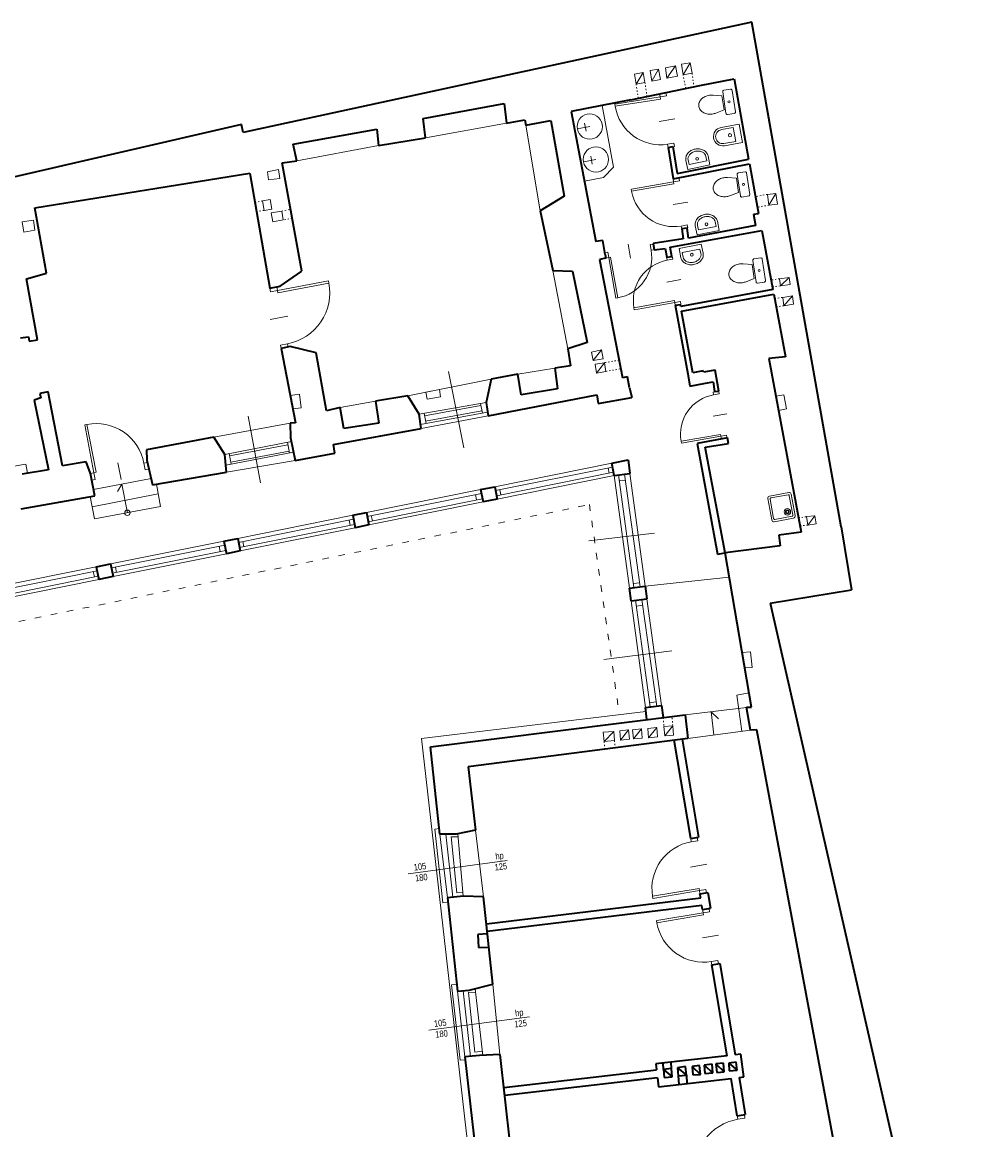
# Model space of a CAD drawing. Header units: centimetres. Extents: x -65222 to -44487, y -149615 to -110728.
# Tile 19 of 98: x -62650 to -60878, y -117871 to -115835. Entities that reach past the tile are written whole.
import ezdxf

# ---------------------------------------------------------------- set-up
doc = ezdxf.new("R2010")
doc.units = ezdxf.units.CM
doc.linetypes.add('ACAD_ISO03W100', pattern=[30, 12, -18])
for name, color, linetype, lineweight in [('arch C', 1, 'Continuous', 13), ('arch drzwi', 1, 'Continuous', 13), ('arch N', 1, 'ACAD_ISO03W100', 13), ('arch P', 7, 'Continuous', 35), ('opis', 31, 'Continuous', 0), ('wyposażenie - kuchnia łazienka', 12, 'Continuous', 0)]:
    doc.layers.add(name, color=color, linetype=linetype, lineweight=lineweight)
doc.styles.get("Standard").update_dxf_attribs({"font": 'ARIALN.TTF'})

# ---------------------------------------------------------------- blocks, each defined once
blk = doc.blocks.new('A$C5C5B553C')
at = {"layer": 'arch drzwi', "color": 0}
for p, q in [((0, 0), (0, -12)), ((6, 0), (0, 0)), ((6, -12), (6, 0)), ((51, 9), (51, -21)), ((96, 0), (96, -12)), ((102, 0), (96, 0)), ((102, -12), (102, 0)), ((0, -12), (6, -12)), ((6, -12), (6, -97.9)), ((6, -12), (10, -12)), ((10, -12), (10, -98)), ((96, -12), (102, -12)), ((10, -98), (6, -98))]:
    blk.add_line(p, q, dxfattribs=at)
blk.add_arc((10, -12), 86, 270, 0.0003, dxfattribs=at)
blk = doc.blocks.new('BIDET')
at = {"layer": 'wyposażenie - kuchnia łazienka'}
for points in [[(-170, 0), (170, 0), (170, 340, 1), (-170, 340)], [(130, 340, 1), (-130, 340), (-130, 120), (130, 120)]]:
    blk.add_lwpolyline(points, format="xyb", close=True, dxfattribs=at)
blk.add_circle((0, 204), 30, dxfattribs=at)
blk = doc.blocks.new('SEDES3')
at = {"layer": 'wyposażenie - kuchnia łazienka'}
blk.add_lwpolyline([(-167, 357), (-131, 200), (131, 200), (167, 357, 0.05824), (175, 425, 0.072039), (163, 508, 0.083339), (129, 578, 0.106661), (71, 631, 0.132138), (0, 650, 0.132138), (-71, 631, 0.106661), (-129, 578, 0.083339), (-163, 508, 0.072039), (-175, 425, 0.05824), (-167, 357)], format="xyb", dxfattribs=at)
blk.add_lwpolyline([(-225, 150, -0.414214), (-200, 175), (200, 175, -0.414214), (225, 150), (225, 25, -0.414214), (200, 0), (-200, 0, -0.414214), (-225, 25)], format="xyb", close=True, dxfattribs=at)
blk.add_circle((0, 88), 19.6, dxfattribs=at)
blk = doc.blocks.new('U_40')
at = {"layer": 'wyposażenie - kuchnia łazienka'}
blk.add_lwpolyline([(0, 0), (-400, 0), (-400, 163, -0.117889), (-385, 224, -0.104524), (-341, 279, -0.089899), (-278, 314, -0.081729), (-200, 327, -0.081729), (-122, 314, -0.089899), (-59, 279, -0.104524), (-15, 224, -0.117889), (0, 163), (0, 0)], format="xyb", dxfattribs=at)
blk.add_lwpolyline([(-40, 80), (-360, 80), (-360, 163, -0.117889), (-350, 206, -0.104524), (-316, 248, -0.089899), (-265, 276, -0.081729), (-200, 287, -0.081729), (-135, 276, -0.089899), (-84, 248, -0.104524), (-50, 206, -0.117889), (-40, 163)], format="xyb", close=True, dxfattribs=at)
blk.add_circle((-200, 150), 25, dxfattribs=at)
blk = doc.blocks.new('B-02')
at = {"layer": 'wyposażenie - kuchnia łazienka', "color": 0}
for points in [[(36, 24), (0, 24, 0.414214), (-4, 20), (-4, -20, 0.414214), (0, -24), (36, -24, 0.414214), (40, -20), (40, 20, 0.414214)], [(36, -18), (36, 18, 0.414214), (34, 20), (2, 20, 0.414214), (0, 18), (0, -18, 0.414214), (2, -20), (34, -20, 0.414214)]]:
    blk.add_lwpolyline(points, format="xyb", close=True, dxfattribs=at)
for radius in [6, 3.5, 2.25]:
    blk.add_circle((9, 10.5), radius, dxfattribs=at)

msp = doc.modelspace()

# ---------------------------------------------------------------- linework, layer by layer
at = {"layer": 'arch C', "color": 1}
for p, q in [((-61495.8, -115923.9), (-61480.1, -115921.4)), ((-61492.7, -115943.1), (-61495.8, -115923.9)), ((-61492.7, -115943.1), (-61480.1, -115921.4)), ((-61480.1, -115921.4), (-61476.5, -115940)), ((-61467.6, -115918.5), (-61448.9, -115915.2)), ((-61464.7, -115937.7), (-61467.6, -115918.5)), ((-61464.7, -115937.7), (-61448.9, -115915.2)), ((-61448.9, -115915.2), (-61445.3, -115933.9)), ((-61437.7, -115912.3), (-61422.3, -115909.6)), ((-61434.9, -115931.9), (-61437.7, -115912.3)), ((-61434.9, -115931.9), (-61422.3, -115909.6)), ((-61422.3, -115909.6), (-61418.5, -115928.7)), ((-61524.4, -115930.4), (-61508.7, -115927.5)), ((-61521.4, -115948.7), (-61524.4, -115930.4)), ((-61521.4, -115948.7), (-61508.7, -115927.5)), ((-61508.7, -115927.5), (-61505.2, -115945.6)), ((-61492.7, -115943.1), (-61476.5, -115940)), ((-61464.7, -115937.7), (-61445.3, -115933.9)), ((-61434.9, -115931.9), (-61418.5, -115928.7)), ((-61521.4, -115948.7), (-61505.2, -115945.6)), ((-61257.7, -116306.6), (-61240.2, -116304)), ((-61257.7, -116306.6), (-61255.9, -116319.5)), ((-61255.9, -116319.5), (-61240.2, -116304)), ((-61240.2, -116304), (-61238.1, -116317)), ((-61238.1, -116317), (-61255.9, -116319.5)), ((-61251.8, -116340.8), (-61233.8, -116337.8)), ((-61251.8, -116340.8), (-61249.5, -116356.1)), ((-61249.5, -116356.1), (-61233.8, -116337.8)), ((-61233.8, -116337.8), (-61231.9, -116353.4)), ((-61231.9, -116353.4), (-61249.5, -116356.1)), ((-61264.4, -116522.7), (-61249.6, -116519.9)), ((-61249.6, -116519.9), (-61244.8, -116545.7)), ((-61259.6, -116548.5), (-61244.8, -116545.7))]:
    msp.add_line(p, q, dxfattribs=at)
at = {"layer": 'arch C'}
for p, q in [((-61908.7, -116047.5), (-61759.9, -116020.7)), ((-61724.3, -116023.9), (-61697.7, -116181.5)), ((-62145.2, -116090), (-61995.1, -116061.4)), ((-62179, -116105.8), (-62199.4, -116110.2)), ((-62176.7, -116122), (-62179, -116105.8)), ((-62199.4, -116110.2), (-62197.3, -116124.6)), ((-62197.3, -116124.6), (-62176.7, -116122)), ((-62194.3, -116161), (-62208.4, -116163.4)), ((-62208.4, -116163.4), (-62205.5, -116180.9)), ((-62191.5, -116178.4), (-62194.3, -116161)), ((-61264.5, -116149.6), (-61279.9, -116151.5)), ((-61279.9, -116151.5), (-61277.1, -116171.2)), ((-61264.5, -116149.6), (-61277.1, -116171.2)), ((-61261.6, -116169.4), (-61264.5, -116149.6)), ((-62205.5, -116180.9), (-62191.5, -116178.4)), ((-62192.7, -116185.6), (-62173.1, -116182.1)), ((-62189.6, -116202.1), (-62192.7, -116185.6)), ((-62173.1, -116182.1), (-62170.1, -116198.4)), ((-61277.1, -116171.2), (-61261.6, -116169.4)), ((-62629.5, -116199), (-62650.2, -116202)), ((-62650.2, -116202), (-62647.2, -116221)), ((-62626.8, -116217.4), (-62629.5, -116199)), ((-62170.1, -116198.4), (-62189.6, -116202.1)), ((-62647.2, -116221), (-62626.8, -116217.4)), ((-61674.5, -116291.7), (-61646.8, -116435.4)), ((-61584.9, -116437.1), (-61603.3, -116441.4)), ((-61603.3, -116441.4), (-61600.5, -116456.7)), ((-61600.5, -116456.7), (-61584.9, -116437.1)), ((-61600.5, -116456.7), (-61582.1, -116453.7)), ((-61582.1, -116453.7), (-61584.9, -116437.1)), ((-61738.6, -116482.2), (-61671, -116470.7)), ((-61579.8, -116461), (-61596.8, -116463.9)), ((-61596.8, -116463.9), (-61594.1, -116480)), ((-61594.1, -116480), (-61579.8, -116461)), ((-61576.9, -116476.9), (-61579.8, -116461)), ((-61940.9, -116521.9), (-61788.1, -116491)), ((-61866.1, -116477.1), (-61838.3, -116617.6)), ((-61594.1, -116480), (-61576.9, -116476.9)), ((-61908.2, -116515.3), (-61905.6, -116528.2)), ((-61883, -116510.2), (-61908.1, -116515.3)), ((-61881, -116523.4), (-61883, -116510.2)), ((-62157.4, -116521), (-62140.5, -116518.5)), ((-62140.5, -116518.5), (-62137.3, -116543.7)), ((-62065.4, -116543.4), (-62000.4, -116531.6)), ((-61920.5, -116555.7), (-61797.4, -116534.2)), ((-61905.6, -116528.2), (-61881, -116523.4)), ((-62137.3, -116543.7), (-62152.5, -116545.7)), ((-61917.8, -116574.4), (-61794.6, -116551.7)), ((-61911.1, -116554.1), (-61907.7, -116572.5)), ((-61910.3, -116558.4), (-61806.7, -116539.4)), ((-61908.4, -116568.6), (-61804.8, -116549.6)), ((-61807.3, -116535.9), (-61804.1, -116553.5)), ((-62297.9, -116598.1), (-62157.7, -116572.3)), ((-62234.8, -116559.2), (-62212.2, -116681.6)), ((-61916.7, -116582), (-61793.5, -116558.5)), ((-62277.5, -116629.4), (-62155.3, -116605.8)), ((-62268.9, -116632.3), (-62161.6, -116611.7)), ((-62162.5, -116607.2), (-62158.7, -116627)), ((-62275.8, -116649.5), (-62151.2, -116625.6)), ((-62269.8, -116627.9), (-62266, -116647.6)), ((-62266.7, -116643.9), (-62159.4, -116623.3)), ((-62802.5, -116674.6), (-62643.4, -116647.2)), ((-62643.4, -116647.2), (-62640.5, -116664.3)), ((-62274.8, -116661.9), (-62148, -116641)), ((-61781.4, -116689), (-61566.1, -116645.8)), ((-61564.7, -116652.9), (-61780, -116696.2)), ((-61572.6, -116654.4), (-61570.7, -116663.9)), ((-62518.9, -116694), (-62413.3, -116673.9)), ((-61778.1, -116705.7), (-61562.8, -116662.3)), ((-61561.6, -116668.4), (-61776.9, -116711.8)), ((-61561.6, -116668.4), (-61533.8, -116875.5)), ((-61525.5, -116874.4), (-61553.6, -116667.3)), ((-61552.1, -116678.1), (-61541.5, -116676.6)), ((-61543, -116665.8), (-61514.2, -116872.8)), ((-61504.7, -116871.5), (-61532.8, -116664.5)), ((-62466.8, -116684.1), (-62475.2, -116697.5)), ((-62456.8, -116736.8), (-62466.8, -116684.1)), ((-62396.2, -116725.6), (-62403.4, -116684.3)), ((-62017.2, -116736.4), (-61807.3, -116694.2)), ((-61772.1, -116694.6), (-61770.1, -116704.1)), ((-62525, -116707.1), (-62517.5, -116748)), ((-62521.5, -116725.8), (-62400.3, -116702)), ((-61805.9, -116701.4), (-62015.8, -116743.6)), ((-62013.8, -116753.3), (-61804, -116711)), ((-61802.8, -116717), (-62012.6, -116759.3)), ((-61816.7, -116703.5), (-61814.8, -116713.1)), ((-62517.5, -116748), (-62396.2, -116725.6)), ((-62254, -116784), (-62042.4, -116741.5)), ((-62040.9, -116748.6), (-62252.6, -116791.2)), ((-62250.6, -116801), (-62039, -116758.3)), ((-62048.9, -116750.2), (-62046.9, -116759.9)), ((-62008.4, -116742.1), (-62006.4, -116751.8)), ((-61207.8, -116744), (-61192.9, -116742.2)), ((-61207.8, -116744), (-61205.6, -116759.5)), ((-61205.6, -116759.5), (-61192.9, -116742.2)), ((-61190.5, -116757.4), (-61205.6, -116759.5)), ((-61192.9, -116742.2), (-61190.5, -116757.4)), ((-62037.8, -116764.4), (-62249.4, -116807)), ((-61608.2, -116788.2), (-61487.4, -116774.2)), ((-62487.8, -116831), (-62279.4, -116789.1)), ((-62277.9, -116796.3), (-62486.3, -116838.2)), ((-62287.8, -116798.3), (-62285.9, -116808.1)), ((-62244.6, -116789.6), (-62242.6, -116799.4)), ((-62484.3, -116848.1), (-62275.9, -116806.1)), ((-62274.7, -116812.1), (-62483.1, -116854.1)), ((-62720.4, -116877.7), (-62514, -116836.2)), ((-62478.6, -116836.6), (-62476.6, -116846.6)), ((-62512.5, -116843.5), (-62718.9, -116885)), ((-62716.9, -116895), (-62510.5, -116853.4)), ((-62509.3, -116859.4), (-62715.7, -116901)), ((-62519.5, -116844.9), (-62517.5, -116854.8)), ((-61504.7, -116871.5), (-61350.1, -116855.3)), ((-61526.5, -116866.9), (-61515.2, -116865.4)), ((-61530.7, -116898.8), (-61504.4, -117095.1)), ((-61495.7, -117093.9), (-61522.4, -116897.7)), ((-61510.9, -116896.2), (-61483.6, -117092.3)), ((-61474.9, -117091.1), (-61501.5, -116894.9)), ((-61520.9, -116908.3), (-61509.5, -116906.8)), ((-61580.9, -117006.8), (-61455.7, -116990.6)), ((-61326.3, -116993.6), (-61311.3, -116992.3)), ((-61311.3, -116992.3), (-61308, -117021.1)), ((-61308, -117021.1), (-61321.4, -117022.2)), ((-61496.8, -117086.1), (-61484.7, -117084.4)), ((-61336.1, -117072), (-61313.4, -117068.1)), ((-61326.8, -117138.6), (-61336.1, -117072)), ((-61503.4, -117102.2), (-61916, -117151.6)), ((-61431.5, -117108.4), (-61318.3, -117095)), ((-61378.3, -117145.3), (-61383.3, -117102.7)), ((-61383.3, -117102.7), (-61370, -117115.6)), ((-61582, -117140), (-61562.4, -117138.7)), ((-61580.2, -117157.5), (-61582, -117140)), ((-61580.2, -117157.5), (-61562.4, -117138.7)), ((-61562.4, -117138.7), (-61561.1, -117155.6)), ((-61535.3, -117136), (-61551.6, -117137.8)), ((-61551.6, -117137.8), (-61550.1, -117154.8)), ((-61535.3, -117136), (-61550.1, -117154.8)), ((-61533.7, -117153.4), (-61535.3, -117136)), ((-61511.6, -117133.9), (-61527.9, -117135.7)), ((-61527.9, -117135.7), (-61526.3, -117152.7)), ((-61511.6, -117133.9), (-61526.3, -117152.7)), ((-61510, -117151.3), (-61511.6, -117133.9)), ((-61483.6, -117131.6), (-61500, -117133.4)), ((-61500, -117133.4), (-61498.4, -117150.4)), ((-61483.6, -117131.6), (-61498.4, -117150.4)), ((-61482.1, -117149), (-61483.6, -117131.6)), ((-61454, -117128.3), (-61470.3, -117130.1)), ((-61470.3, -117130.1), (-61468.7, -117147.1)), ((-61454, -117128.3), (-61468.7, -117147.1)), ((-61468.7, -117147.1), (-61452.4, -117145.8)), ((-61452.4, -117145.8), (-61454, -117128.3)), ((-61426.4, -117151.6), (-61311.2, -117136.5)), ((-61916, -117151.6), (-61775.3, -118390.2)), ((-61561.1, -117155.6), (-61580.2, -117157.5)), ((-61550.1, -117154.8), (-61533.7, -117153.4)), ((-61526.3, -117152.7), (-61510, -117151.3)), ((-61498.4, -117150.4), (-61482.1, -117149)), ((-61883.5, -117317.5), (-61891.6, -117318.6)), ((-61891.6, -117318.6), (-61876.5, -117453.8)), ((-61868.3, -117444.9), (-61882.5, -117327.7)), ((-61871.3, -117327.7), (-61858.7, -117443.8)), ((-61839.6, -117441.8), (-61848.9, -117327)), ((-61801.8, -117443.1), (-61816.5, -117320.3)), ((-61848.5, -117332.5), (-61861.5, -117332.7)), ((-61861.5, -117332.7), (-61850.8, -117435.6)), ((-61940.4, -117400.6), (-61758.6, -117375.9)), ((-61850.8, -117435.6), (-61840.2, -117434.8)), ((-61876.5, -117453.8), (-61867.5, -117452.8)), ((-61851.1, -117603.7), (-61860.7, -117604.7)), ((-61860.7, -117604.7), (-61844.8, -117743.5)), ((-61803, -117734.6), (-61817.4, -117612)), ((-61785.1, -117603.5), (-61771.7, -117732.6)), ((-61836.3, -117737.4), (-61849.8, -117616.4)), ((-61839.2, -117615.6), (-61825.8, -117736.5)), ((-61816.6, -117618.3), (-61829.8, -117618.9)), ((-61829.8, -117618.9), (-61818, -117728.4)), ((-61902.4, -117687.9), (-61717.5, -117663.8)), ((-61818, -117728.4), (-61804, -117726.7)), ((-61844.8, -117743.5), (-61835.7, -117742.4))]:
    msp.add_line(p, q, dxfattribs=at)
msp.add_circle((-62456.8, -116736.8), 5, dxfattribs=at)
at = {"layer": 'arch N', "linetype": 'ACAD_ISO03W100', "ltscale": 0.2}
for p, q in [((-61430.1, -115956.7), (-61434.9, -115931.9)), ((-61418.5, -115928.7), (-61415, -115953.6)), ((-61517.5, -115974.6), (-61521.4, -115948.7)), ((-61505.2, -115945.6), (-61501.3, -115971.3)), ((-62222.5, -116165.9), (-62208.3, -116163.5)), ((-61279.9, -116151.5), (-61302, -116155.5)), ((-62205.5, -116180.9), (-62219.4, -116183.3)), ((-62173.1, -116182.1), (-62156.7, -116179.1)), ((-61277.1, -116171.2), (-61298.4, -116175.1)), ((-62153.8, -116195.4), (-62170.1, -116198.4)), ((-61257.7, -116306.6), (-61273.2, -116308.9)), ((-61270.8, -116321.6), (-61255.9, -116319.5)), ((-61266.8, -116343.3), (-61251.8, -116340.8)), ((-61264, -116358.3), (-61249.5, -116356.1)), ((-61552.6, -116456.3), (-61579.8, -116461)), ((-61576.9, -116476.9), (-61549.5, -116472)), ((-61222.9, -116746.1), (-61207.8, -116744)), ((-61205.6, -116759.5), (-61220.2, -116761.1)), ((-61471.8, -117113.5), (-61470.3, -117130.1)), ((-61454, -117128.3), (-61455.5, -117111.4)), ((-61580.2, -117157.5), (-61578.8, -117171.3)), ((-61561.1, -117155.6), (-61560.1, -117168.9))]:
    msp.add_line(p, q, dxfattribs=at)
at = {"layer": 'arch N', "linetype": 'ACAD_ISO03W100'}
for p, q in [((-63185.3, -117045), (-61607.3, -116721.7)), ((-61607.3, -116721.7), (-61552.2, -117108))]:
    msp.add_line(p, q, dxfattribs=at)
at = {"layer": 'arch P'}
for p, q in [((-61308.9, -115834.8), (-62244.1, -116037.9)), ((-61144.1, -116762.8), (-61308.9, -115834.8)), ((-61404.2, -115951.4), (-61341.3, -115939.3)), ((-61341.3, -115939.3), (-61314.5, -116086.5)), ((-61531.4, -115977.5), (-61404.2, -115951.4)), ((-61913.2, -116012.1), (-61763.8, -115984.4)), ((-61763.8, -115984.4), (-61759.9, -116020.7)), ((-61531.4, -115977.5), (-61640.9, -115998.8)), ((-61640.9, -115998.8), (-61595.3, -116238.2)), ((-62246.9, -116022.9), (-62891.1, -116171.9)), ((-62244.1, -116037.9), (-62246.9, -116022.9)), ((-61908.7, -116047.5), (-61913.2, -116012.1)), ((-61759.9, -116020.7), (-61725.8, -116014.5)), ((-61725.8, -116014.5), (-61724.3, -116023.9)), ((-61724.3, -116023.9), (-61678, -116015.3)), ((-61678, -116015.3), (-61653.4, -116154.9)), ((-62152, -116058.9), (-61998, -116031.5)), ((-61998, -116031.5), (-61995.1, -116061.4)), ((-62145.2, -116090), (-62152, -116058.9)), ((-61995.1, -116061.4), (-61908.7, -116047.5)), ((-61462.6, -116065.1), (-61454, -116063.7)), ((-61462.6, -116065.1), (-61453.5, -116122.8)), ((-61454, -116063.7), (-61446.2, -116113.2)), ((-61446.2, -116113.2), (-61314.5, -116086.5)), ((-62172.3, -116093.4), (-62145.2, -116090)), ((-62136.1, -116292.6), (-62172.3, -116093.4)), ((-61453.5, -116122.8), (-61313, -116095.1)), ((-61313, -116095.1), (-61296.3, -116186.7)), ((-62626.9, -116176.1), (-62231.7, -116112.4)), ((-62231.7, -116112.4), (-62195.1, -116323.9)), ((-61653.4, -116154.9), (-61697.7, -116181.5)), ((-62605.7, -116296.2), (-62626.9, -116176.1)), ((-61697.7, -116181.5), (-61674.5, -116291.7)), ((-61305.3, -116188), (-61296.3, -116186.7)), ((-61305.3, -116188), (-61302.1, -116208.7)), ((-61302.1, -116208.7), (-61425.2, -116231.7)), ((-61459, -116248.4), (-61290, -116217.9)), ((-61427.6, -116213.6), (-61437.3, -116215)), ((-61437.3, -116215), (-61434.6, -116233.3)), ((-61425.2, -116231.7), (-61427.6, -116213.6)), ((-61290, -116217.9), (-61269.9, -116326.6)), ((-61582.4, -116236.3), (-61595.3, -116238.2)), ((-61578.3, -116261.7), (-61582.4, -116236.3)), ((-61434.6, -116233.3), (-61489.9, -116242)), ((-61489.9, -116242), (-61488.5, -116253.7)), ((-61455.9, -116265.4), (-61459, -116248.4)), ((-61577, -116268.7), (-61588.7, -116271)), ((-61588.7, -116271), (-61546.3, -116488.7)), ((-61578.3, -116261.7), (-61577, -116268.7)), ((-61488.5, -116253.7), (-61468.2, -116250.9)), ((-61468.2, -116250.9), (-61465.2, -116267.1)), ((-61465.2, -116267.1), (-61455.9, -116265.4)), ((-62642, -116306.6), (-62605.7, -116296.2)), ((-62622, -116418.7), (-62642, -116306.6)), ((-62175.9, -116320.4), (-62136.1, -116292.6)), ((-61674.5, -116291.7), (-61638.4, -116292.7)), ((-61638.4, -116292.7), (-61611.4, -116423.6)), ((-62195.1, -116323.9), (-62175.9, -116320.4)), ((-61269.9, -116326.6), (-61439.3, -116357.3)), ((-61437.7, -116366.4), (-61268.3, -116335)), ((-61268.3, -116335), (-61247, -116449.9)), ((-61449.3, -116355.4), (-61439.9, -116353.8)), ((-61449.3, -116355.4), (-61426.5, -116481.3)), ((-61439.3, -116357.3), (-61439.9, -116353.8)), ((-61417.2, -116479.5), (-61437.7, -116366.4)), ((-62653.4, -116415.4), (-62638.6, -116413.6)), ((-62638.6, -116413.6), (-62637.2, -116421.4)), ((-62637.2, -116421.4), (-62622, -116418.7)), ((-62157.2, -116431.3), (-62174.3, -116435)), ((-62109.4, -116442.5), (-62157.2, -116431.3)), ((-61611.4, -116423.6), (-61646.8, -116435.4)), ((-62174.3, -116435), (-62147.5, -116571.3)), ((-62090.6, -116549.3), (-62109.4, -116442.5)), ((-61646.8, -116435.4), (-61641.9, -116466.5)), ((-61247, -116449.9), (-61277.3, -116453.2)), ((-61277.3, -116453.2), (-61222.9, -116746.1)), ((-61641.9, -116466.5), (-61671, -116470.7)), ((-61671, -116470.7), (-61666.2, -116508.8)), ((-61376.1, -116474.4), (-61397.7, -116478.3)), ((-61369.6, -116513.2), (-61376.1, -116474.4)), ((-61788.1, -116491), (-61797.4, -116534.2)), ((-61738.6, -116482.2), (-61788.1, -116491)), ((-61732.7, -116520.1), (-61738.6, -116482.2)), ((-61537, -116486.8), (-61546.3, -116488.7)), ((-61533.4, -116507.2), (-61537, -116486.8)), ((-61426.5, -116481.3), (-61422.4, -116503.8)), ((-61398.2, -116475.8), (-61417.2, -116479.5)), ((-61397.7, -116478.3), (-61398.2, -116475.8)), ((-62602.4, -116514.7), (-62617.7, -116517.7)), ((-62576.1, -116650.7), (-62602.4, -116514.7)), ((-61666.2, -116508.8), (-61732.7, -116520.1)), ((-61533.4, -116507.2), (-61529.5, -116525.1)), ((-61422.4, -116503.8), (-61394, -116498.6)), ((-61394, -116498.6), (-61379.9, -116496.1)), ((-61379.9, -116496.1), (-61377, -116514)), ((-61377, -116514), (-61369.6, -116513.2)), ((-62615.9, -116525.7), (-62628, -116529.9)), ((-62628, -116529.9), (-62601.8, -116657.8)), ((-62617.7, -116517.7), (-62615.9, -116525.7)), ((-61940.9, -116521.9), (-62000.4, -116531.6)), ((-62000.4, -116531.6), (-61994.5, -116571.8)), ((-61920.5, -116555.7), (-61940.9, -116521.9)), ((-61797.4, -116534.2), (-61793.5, -116558.5)), ((-61793.5, -116558.5), (-61593.8, -116519.9)), ((-61593.8, -116519.9), (-61591.4, -116535.9)), ((-61591.4, -116535.9), (-61529.5, -116525.1)), ((-62065.4, -116543.4), (-62090.6, -116549.3)), ((-62058.9, -116582), (-62065.4, -116543.4)), ((-61916.7, -116582), (-61920.5, -116555.7)), ((-62147.5, -116571.3), (-62157.7, -116572.3)), ((-62157.7, -116572.3), (-62156.6, -116599.1)), ((-61994.5, -116571.8), (-62058.9, -116582)), ((-62077.7, -116611.5), (-61916.7, -116582)), ((-62297.9, -116598.1), (-62421.9, -116621.2)), ((-62277.5, -116629.4), (-62297.9, -116598.1)), ((-62156.6, -116599.1), (-62148, -116641)), ((-62075.6, -116627), (-62077.7, -116611.5)), ((-61353.4, -116599.1), (-61409, -116609.4)), ((-61409, -116609.4), (-61371.7, -116812.8)), ((-61394.4, -116616.4), (-61351.8, -116609.4)), ((-61357.8, -116810.3), (-61394.4, -116616.4)), ((-61351.8, -116609.4), (-61353.4, -116599.1)), ((-62421.9, -116621.2), (-62421.3, -116640)), ((-62274.8, -116661.9), (-62277.5, -116629.4)), ((-62148, -116641), (-62075.6, -116627)), ((-62601.8, -116657.8), (-62650.4, -116666)), ((-62532.6, -116643.1), (-62576.1, -116650.7)), ((-62524.6, -116664.5), (-62532.6, -116643.1)), ((-62421.3, -116640), (-62410.6, -116685.5)), ((-61566.1, -116645.8), (-61536.1, -116639.8)), ((-61561.6, -116668.4), (-61566.1, -116645.8)), ((-61536.1, -116639.8), (-61532.8, -116664.5)), ((-62516.6, -116705.6), (-62524.6, -116664.5)), ((-62410.6, -116685.5), (-62274.8, -116661.9)), ((-61561.6, -116668.4), (-61532.8, -116664.5)), ((-61807.3, -116694.2), (-61781.4, -116689)), ((-61807.3, -116694.2), (-61802.8, -116717)), ((-61781.4, -116689), (-61776.9, -116711.8)), ((-62652.3, -116729.9), (-62516.6, -116705.6)), ((-61776.9, -116711.8), (-61802.8, -116717)), ((-62042.4, -116741.5), (-62017.2, -116736.4)), ((-62017.2, -116736.4), (-62012.6, -116759.3)), ((-62042.4, -116741.5), (-62037.8, -116764.4)), ((-62012.6, -116759.3), (-62037.8, -116764.4)), ((-61222.9, -116746.1), (-61218, -116772.5)), ((-61218, -116772.5), (-61258.9, -116777.9)), ((-61258.9, -116777.9), (-61256.4, -116797.6)), ((-61144.1, -116762.8), (-61125.2, -116878.5)), ((-62279.4, -116789.1), (-62254, -116784)), ((-62279.4, -116789.1), (-62274.7, -116812.1)), ((-62254, -116784), (-62249.4, -116807)), ((-61256.4, -116797.6), (-61357.8, -116810.3)), ((-62249.4, -116807), (-62274.7, -116812.1)), ((-61371.7, -116812.8), (-61357.9, -116810.3)), ((-61309, -117094), (-61357.9, -116810.3)), ((-62514, -116836.2), (-62487.8, -116831)), ((-62514, -116836.2), (-62509.3, -116859.4)), ((-62487.8, -116831), (-62483.1, -116854.1)), ((-62483.1, -116854.1), (-62509.3, -116859.4)), ((-61533.8, -116875.5), (-61504.7, -116871.5)), ((-61530.7, -116898.8), (-61533.8, -116875.5)), ((-61504.7, -116871.5), (-61501.5, -116894.9)), ((-61275.1, -116903), (-61125.2, -116878.5)), ((-61530.7, -116898.8), (-61501.5, -116894.9)), ((-61275.1, -116903), (-60878.3, -118644.7)), ((-61504.4, -117095.1), (-61474.9, -117091.1)), ((-61501.4, -117117.2), (-61504.4, -117095.1)), ((-61474.9, -117091.1), (-61471.8, -117113.5)), ((-61318.4, -117094.5), (-61309, -117094)), ((-61311.2, -117136.5), (-61318.4, -117094.5)), ((-61899.7, -117167), (-61431.5, -117108.4)), ((-61431.5, -117108.4), (-61426.4, -117151.6)), ((-61299.6, -117136), (-61311.2, -117136.5)), ((-61075.6, -118333.1), (-61299.6, -117136)), ((-61882.5, -117327.7), (-61899.7, -117167)), ((-61426.4, -117151.6), (-61830.2, -117203.7)), ((-61421, -117336), (-61451.5, -117154.9)), ((-61436.8, -117153), (-61406.4, -117333.5)), ((-61830.2, -117203.7), (-61816.5, -117320.3)), ((-61852.4, -117327.8), (-61882.5, -117327.7)), ((-61816.5, -117320.3), (-61852.4, -117327.8)), ((-61421, -117336), (-61406.4, -117333.5)), ((-61839.6, -117441.8), (-61868.3, -117444.9)), ((-61868.3, -117444.9), (-61849.8, -117616.4)), ((-61801.8, -117443.1), (-61839.6, -117441.8)), ((-61785.1, -117603.5), (-61801.8, -117443.1)), ((-61796.7, -117492.5), (-61402.7, -117445)), ((-61404, -117437.5), (-61389.3, -117435)), ((-61402.7, -117445), (-61404, -117437.5)), ((-61389.3, -117435), (-61384.5, -117464)), ((-61400.3, -117459), (-61795.2, -117507)), ((-61399.1, -117466.4), (-61400.3, -117459)), ((-61399.1, -117466.4), (-61384.5, -117464)), ((-61794.8, -117511.2), (-61812.6, -117512.3)), ((-61812.6, -117512.3), (-61811, -117536.3)), ((-61811, -117536.3), (-61792.2, -117535.3)), ((-61382, -117567.9), (-61367.4, -117565.4)), ((-61354, -117735.1), (-61382, -117567.9)), ((-61367.4, -117565.4), (-61339.2, -117733.3)), ((-61849.8, -117616.4), (-61828.6, -117614.9)), ((-61828.6, -117614.9), (-61785.1, -117603.5)), ((-61809.6, -117735), (-61836.3, -117737.4)), ((-61836.3, -117737.4), (-61816.5, -117909.9)), ((-61771.6, -117732.6), (-61809.6, -117735)), ((-61752.8, -117897.4), (-61771.6, -117732.6)), ((-61354, -117735.1), (-61485.1, -117750.3)), ((-61328.6, -117732.1), (-61339.2, -117733.3)), ((-61323.4, -117774), (-61328.6, -117732.1)), ((-61485.1, -117750.3), (-61483.9, -117760.9)), ((-61471.1, -117760.5), (-61471.6, -117748.8)), ((-61456.1, -117758.9), (-61457, -117747)), ((-61430.5, -117755.2), (-61445.1, -117757.5)), ((-61445.1, -117757.5), (-61443.9, -117772.2)), ((-61445.1, -117757.5), (-61428.9, -117770.9)), ((-61428.9, -117770.9), (-61430.5, -117755.2)), ((-61404.8, -117753.2), (-61418.5, -117754.9)), ((-61418.5, -117754.9), (-61417.4, -117770.1)), ((-61418.5, -117754.9), (-61403.2, -117769.6)), ((-61403.2, -117769.6), (-61404.8, -117753.2)), ((-61381.7, -117750.5), (-61396.3, -117752.7)), ((-61396.3, -117752.7), (-61395, -117768)), ((-61396.3, -117752.7), (-61380.4, -117766.8)), ((-61380.4, -117766.8), (-61381.7, -117750.5)), ((-61360.6, -117748.7), (-61374.7, -117750.3)), ((-61374.7, -117750.3), (-61373.2, -117765.7)), ((-61374.7, -117750.3), (-61359.6, -117764.6)), ((-61359.6, -117764.6), (-61360.6, -117748.7)), ((-61337.5, -117746.8), (-61351.2, -117748.6)), ((-61351.2, -117748.6), (-61350.2, -117763.1)), ((-61351.2, -117748.6), (-61335.8, -117761.9)), ((-61335.8, -117761.9), (-61337.5, -117746.8)), ((-61764.7, -117793.5), (-61483.9, -117760.9)), ((-61482.1, -117775.9), (-61763, -117808)), ((-61482.1, -117775.9), (-61480.2, -117792.3)), ((-61480.2, -117792.3), (-61346.9, -117776.8)), ((-61456.1, -117758.9), (-61471.1, -117760.5)), ((-61471.1, -117760.5), (-61469.8, -117775)), ((-61471.1, -117760.5), (-61455, -117774.2)), ((-61469.8, -117775), (-61455, -117774.2)), ((-61455, -117774.2), (-61456.1, -117758.9)), ((-61443.9, -117772.2), (-61428.9, -117770.9)), ((-61443.9, -117772.2), (-61442.9, -117787.9)), ((-61428.9, -117770.9), (-61428.1, -117786.2)), ((-61417.4, -117770.1), (-61403.2, -117769.6)), ((-61395, -117768), (-61380.4, -117766.8)), ((-61373.2, -117765.7), (-61359.6, -117764.6)), ((-61350.2, -117763.1), (-61335.8, -117761.9)), ((-61335.4, -117845.5), (-61346.9, -117776.8)), ((-61332.1, -117775.1), (-61323.4, -117774)), ((-61332.1, -117775.1), (-61320.7, -117843)), ((-61335.4, -117845.5), (-61320.7, -117843))]:
    msp.add_line(p, q, dxfattribs=at)
at = {"layer": 'wyposażenie - kuchnia łazienka'}
for p, q in [((-61584.1, -115987.8), (-61563.2, -116101.6)), ((-61616.2, -116020.6), (-61613.4, -116035.5)), ((-61606.7, -116026.8), (-61629.5, -116031.1)), ((-61595.3, -116087.2), (-61618.1, -116091.5)), ((-61604.8, -116081), (-61602, -116095.9)), ((-61563.2, -116101.6), (-61581.6, -116120.2)), ((-61581.6, -116120.2), (-61616.5, -116126.9))]:
    msp.add_line(p, q, dxfattribs=at)
for centre in [(-61606.7, -116026.8), (-61595.3, -116087.2)]:
    msp.add_circle(centre, 23.2, dxfattribs=at)

# ---------------------------------------------------------------- block references
at = {"layer": 'arch drzwi', "linetype": 'Continuous'}
for p, xscale, yscale, zscale, rotation in [((-61466.6, -115964.7), 0.9778562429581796, 0.9778562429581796, 0.9778562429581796, 278.9784789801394), ((-61442.6, -116120.9), 0.9180536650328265, 0.9180536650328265, 0.9180536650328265, 279.9213835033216), ((-61578.8, -116258.3), 0.8798206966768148, 0.8798206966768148, 0.8798206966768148, 9.921383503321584), ((-61438.9, -116353.6), -0.8798206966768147, 0.8798206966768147, 0.8798206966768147, 280.2523197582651), ((-62195.1, -116323.9), -1.108369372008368, 1.108369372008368, 1.108369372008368, 100.7912635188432), ((-61354.5, -116599.3), -0.8572052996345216, 0.8572052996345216, 0.8572052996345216, 279.9213835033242), ((-62522.3, -116676.7), -1.043171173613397, 1.043171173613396, 1.043171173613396, 190.7912635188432), ((-61392, -117435.4), -1.008532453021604, 1.008532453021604, 1.008532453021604, 279.5392364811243), ((-61387.2, -117464.4), 1.008532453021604, 1.008532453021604, 1.008532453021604, 279.5392364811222), ((-61303.7, -117954.1), -1.102241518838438, 1.102241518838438, 1.102241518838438, 279.5392364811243)]:
    msp.add_blockref('A$C5C5B553C', p, dxfattribs=dict(at, xscale=xscale, yscale=yscale, zscale=zscale, rotation=rotation))
at = {"layer": 'wyposażenie - kuchnia łazienka'}
for name, p, xscale, yscale, zscale, rotation in [('SEDES3', (-61341.9, -115980), 0.09999999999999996, 0.09999999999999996, 0.09999999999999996, 98.66490968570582), ('BIDET', (-61328.7, -116039.1), 0.1, 0.1, 0.1, 100.2963608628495), ('U_40', (-61385.8, -116097.3), 0.104, 0.104, 0.104, 11.43511289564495), ('SEDES3', (-61315.3, -116131.8), 0.09999999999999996, 0.09999999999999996, 0.09999999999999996, 98.66490968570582), ('U_40', (-61368.5, -116217.6), 0.104, 0.104, 0.104, 11.43511289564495), ('U_40', (-61401.5, -116243), -0.104, 0.104, 0.104, 191.4351128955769), ('SEDES3', (-61286.5, -116290.1), 0.09999999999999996, 0.09999999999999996, 0.09999999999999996, 98.66490968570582)]:
    msp.add_blockref(name, p, dxfattribs=dict(at, xscale=xscale, yscale=yscale, zscale=zscale, rotation=rotation))
at = {"layer": 'wyposażenie - kuchnia łazienka', "rotation": 190.5172432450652}
msp.add_blockref('B-02', (-61236.4, -116723.1), dxfattribs=at)

# ---------------------------------------------------------------- texts
at = {"layer": 'opis', "char_height": 12, "attachment_point": 5, "rotation": 6.9733}
for s, insert in [('hp\\P125', (-61771.3, -117377.6)), ('105\\P180', (-61917.6, -117397.5)), ('hp\\P125', (-61735.1, -117666.1)), ('105\\P180', (-61880.4, -117685))]:
    msp.add_mtext_dynamic_manual_height_columns(s, width=71.788, gutter_width=12.5, heights=[0], dxfattribs=dict(at, insert=insert))

doc.saveas('drawing.dxf')
